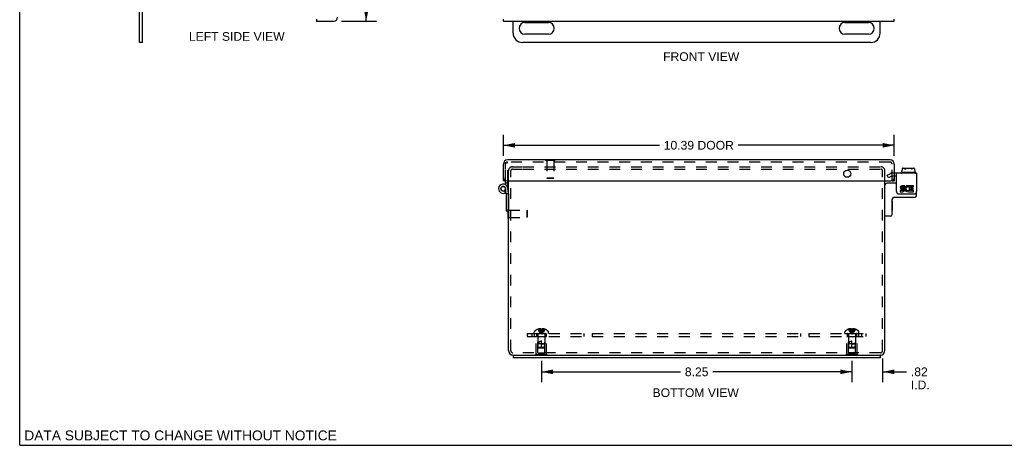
# Model space of a CAD drawing. Header units: inches. Extents: x 0 to 52.3, y 0 to 33.8.
# Tile 1 of 6: x 0 to 26.2, y 0 to 11.3. Entities that reach past the tile are written whole.
import ezdxf

# ---------------------------------------------------------------- set-up
doc = ezdxf.new("R2010")
doc.units = ezdxf.units.IN
doc.header["$LTSCALE"] = 2.876923
doc.header["$MEASUREMENT"] = 0
doc.linetypes.add('HIDDEN', pattern=[0.2, 0.1, -0.1])
doc.layers.get('0').update_dxf_attribs({"linetype": 'CONTINUOUS'})
for name, color, linetype in [('DEFAULT_2', 8, 'HIDDEN'), ('DIMENSIONS', 7, 'CONTINUOUS'), ('DOOR_ASSEMBLY', 7, 'CONTINUOUS'), ('SUBPANEL', 7, 'CONTINUOUS')]:
    doc.layers.add(name, color=color, linetype=linetype)
doc.styles.get("Standard").update_dxf_attribs({"font": 'arial.ttf'})
doc.dimstyles.new('DIMSTYLE_1', dxfattribs={"dimtxt": 0.230769, "dimasz": 0.307692, "dimexe": 0.09, "dimexo": 0.07, "dimgap": 0.0375, "dimtad": 0, "dimtih": 1, "dimtoh": 1, "dimzin": 4, "dimdsep": 46, "dimtxsty": 'Standard', "dimblk": '_FILLED', "dimblk1": '_FILLED', "dimblk2": '_FILLED', "dimcen": 0.09, "dimazin": 1, "dimtfac": 1, "dimtdec": 3, "dimtofl": 0, "dimtmove": 0, "dimatfit": 3, "dimldrblk": '_FILLED', "dimfxl": 0, "dimtolj": 1, "dimtzin": 4, "dimarcsym": 0})

# ---------------------------------------------------------------- blocks, each defined once
blk = doc.blocks.new('_FILLED')
at = {"color": 0, "linetype": 'ByBlock'}
blk.add_solid([(0, 0), (-1, 0.2), (-1, -0.2)], dxfattribs=at)
blk = doc.blocks.new('*D1')
at = {"layer": 'DIMENSIONS', "color": 2, "linetype": 'Continuous'}
for p, q in [((8.549, 23.634), (9.481, 23.634)), ((9.204, 23.634), (9.204, 17.791)), ((9.204, 11.259), (9.204, 16.983)), ((8.549, 11.259), (9.481, 11.259))]:
    blk.add_line(p, q, dxfattribs=at)
at = {"layer": 'DIMENSIONS', "color": 2, "linetype": 'Continuous', "xscale": 0.3076923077, "yscale": 0.3076923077, "zscale": 0.3076923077}
for p, rotation in [((9.204, 23.634), 90), ((9.204, 11.259), 270)]:
    blk.add_blockref('_FILLED', p, dxfattribs=dict(at, rotation=rotation))
at = {"layer": 'DIMENSIONS', "color": 2, "linetype": 'Continuous', "insert": (9.204, 17.676), "char_height": 0.2308, "width": 0.96597, "attachment_point": 2, "line_spacing_factor": 0.9}
blk.add_mtext('12.38\\PDOOR', dxfattribs=at)
blk = doc.blocks.new('*D2')
at = {"layer": 'DIMENSIONS', "color": 2, "linetype": 'Continuous'}
for p, q in [((12.847, 7.685), (12.847, 8.243)), ((23.232, 7.685), (23.232, 8.243)), ((12.847, 7.966), (16.993, 7.966)), ((23.232, 7.966), (19.085, 7.966))]:
    blk.add_line(p, q, dxfattribs=at)
at = {"layer": 'DIMENSIONS', "color": 2, "linetype": 'Continuous', "xscale": 0.3076923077, "yscale": 0.3076923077, "zscale": 0.3076923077, "rotation": 180}
blk.add_blockref('_FILLED', (12.847, 7.966), dxfattribs=at)
at = {"layer": 'DIMENSIONS', "color": 2, "linetype": 'Continuous', "xscale": 0.3076923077, "yscale": 0.3076923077, "zscale": 0.3076923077}
blk.add_blockref('_FILLED', (23.232, 7.966), dxfattribs=at)
at = {"layer": 'DIMENSIONS', "color": 2, "linetype": 'Continuous', "insert": (18.039, 8.082), "char_height": 0.2308, "width": 1.8616, "attachment_point": 2, "line_spacing_factor": 0.9}
blk.add_mtext('10.39 DOOR', dxfattribs=at)
blk = doc.blocks.new('*D13')
at = {"layer": 'DIMENSIONS', "color": 2, "linetype": 'Continuous'}
for p, q in [((13.857, 2.241), (13.857, 1.673)), ((22.107, 2.241), (22.107, 1.673)), ((13.857, 1.95), (17.553, 1.95)), ((22.107, 1.95), (18.411, 1.95))]:
    blk.add_line(p, q, dxfattribs=at)
at = {"layer": 'DIMENSIONS', "color": 2, "linetype": 'Continuous', "xscale": 0.3076923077, "yscale": 0.3076923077, "zscale": 0.3076923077, "rotation": 180}
blk.add_blockref('_FILLED', (13.857, 1.95), dxfattribs=at)
at = {"layer": 'DIMENSIONS', "color": 2, "linetype": 'Continuous', "xscale": 0.3076923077, "yscale": 0.3076923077, "zscale": 0.3076923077}
blk.add_blockref('_FILLED', (22.107, 1.95), dxfattribs=at)
at = {"layer": 'DIMENSIONS', "color": 2, "linetype": 'Continuous', "insert": (17.982, 2.066), "char_height": 0.2308, "width": 0.62711, "attachment_point": 2, "line_spacing_factor": 0.9}
blk.add_mtext('8.25', dxfattribs=at)
blk = doc.blocks.new('*D14')
at = {"layer": 'DIMENSIONS', "color": 2, "linetype": 'Continuous'}
for p, q in [((22.107, 2.176), (22.107, 1.673)), ((22.922, 2.301), (22.922, 1.673)), ((22.107, 1.95), (21.491, 1.95)), ((22.922, 1.95), (23.557, 1.95))]:
    blk.add_line(p, q, dxfattribs=at)
at = {"layer": 'DIMENSIONS', "color": 2, "linetype": 'Continuous', "xscale": 0.3076923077, "yscale": 0.3076923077, "zscale": 0.3076923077}
blk.add_blockref('_FILLED', (22.107, 1.95), dxfattribs=at)
at = {"layer": 'DIMENSIONS', "color": 2, "linetype": 'Continuous', "xscale": 0.3076923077, "yscale": 0.3076923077, "zscale": 0.3076923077, "rotation": 180}
blk.add_blockref('_FILLED', (22.922, 1.95), dxfattribs=at)
at = {"layer": 'DIMENSIONS', "color": 2, "linetype": 'Continuous', "insert": (23.672, 2.066), "char_height": 0.2308, "width": 0.50014, "attachment_point": 1, "line_spacing_factor": 0.9}
blk.add_mtext('.82\\PI.D.', dxfattribs=at)

msp = doc.modelspace()

# ---------------------------------------------------------------- linework, layer by layer
at = {"color": 7, "linetype": 'Continuous'}
for p, q in [((0, 0), (0, 33.846)), ((3.261, 10.696), (3.261, 11.504)), ((13.107, 10.946), (13.107, 11.259)), ((22.857, 10.946), (22.857, 11.259)), ((13.419, 11.228), (14.044, 11.228)), ((21.919, 11.228), (22.544, 11.228)), ((14.044, 10.915), (13.419, 10.915)), ((22.544, 10.915), (21.919, 10.915)), ((3.261, 10.696), (3.186, 10.696)), ((22.607, 10.696), (13.357, 10.696)), ((23.444, 7.348), (23.444, 7.295)), ((23.466, 7.356), (23.748, 7.356)), ((23.769, 7.348), (23.769, 7.295)), ((23.294, 7.147), (23.232, 7.147)), ((23.409, 7.236), (23.409, 7.232)), ((23.795, 7.246), (23.419, 7.246)), ((23.428, 7.295), (23.444, 7.295)), ((23.428, 7.246), (23.428, 7.295)), ((23.769, 7.295), (23.786, 7.295)), ((23.786, 7.246), (23.786, 7.295)), ((23.805, 7.236), (23.805, 7.232)), ((23.294, 6.959), (23.042, 6.959)), ((23.232, 6.584), (23.765, 6.584)), ((23.825, 6.644), (23.825, 6.736)), ((23.172, 6.124), (23.172, 6.524)), ((23.177, 6.493), (23.172, 6.493)), ((23.177, 6.493), (23.177, 6.237)), ((12.978, 6.018), (12.978, 6.218)), ((12.978, 6.018), (12.982, 6.018)), ((23.132, 6.084), (22.992, 6.084)), ((23.177, 6.237), (23.172, 6.237)), ((13.107, 2.396), (13.107, 2.321)), ((13.107, 2.396), (22.857, 2.396)), ((22.857, 2.396), (22.857, 2.321)), ((0, 0), (52.308, 0))]:
    msp.add_line(p, q, dxfattribs=at)
at = {"color": 3, "linetype": 'Continuous'}
for p, q in [((3.186, 10.696), (3.186, 12.446)), ((23.825, 7.222), (23.232, 7.222)), ((23.294, 6.736), (23.294, 7.222)), ((23.825, 7.222), (23.825, 6.736)), ((12.982, 2.516), (12.982, 7.021)), ((22.982, 2.516), (22.982, 7.021)), ((23.51, 6.893), (23.44, 6.893)), ((23.44, 6.861), (23.51, 6.861)), ((23.462, 6.829), (23.44, 6.829)), ((23.51, 6.861), (23.51, 6.893)), ((23.61, 6.857), (23.622, 6.886)), ((23.746, 6.893), (23.628, 6.893)), ((23.628, 6.893), (23.628, 6.759)), ((23.66, 6.861), (23.746, 6.861)), ((23.66, 6.829), (23.66, 6.861)), ((23.73, 6.829), (23.66, 6.829)), ((23.73, 6.798), (23.73, 6.829)), ((23.746, 6.861), (23.746, 6.893)), ((23.354, 6.676), (23.765, 6.676)), ((23.462, 6.764), (23.392, 6.764)), ((23.392, 6.764), (23.392, 6.732)), ((23.392, 6.732), (23.462, 6.732)), ((23.43, 6.798), (23.465, 6.798)), ((23.628, 6.759), (23.618, 6.773)), ((23.628, 6.741), (23.628, 6.732)), ((23.628, 6.732), (23.746, 6.732)), ((23.66, 6.798), (23.73, 6.798)), ((23.66, 6.764), (23.66, 6.798)), ((23.746, 6.764), (23.66, 6.764)), ((23.746, 6.732), (23.746, 6.764)), ((13.107, 2.396), (13.102, 2.396)), ((22.862, 2.396), (22.857, 2.396)), ((22.857, 2.321), (13.107, 2.321))]:
    msp.add_line(p, q, dxfattribs=at)
at = {"color": 7, "linetype": 'Continuous'}
for points in [[(23.466, 7.356), (23.462, 7.355), (23.458, 7.354), (23.455, 7.353), (23.451, 7.352), (23.448, 7.35), (23.444, 7.348)], [(23.513, 7.336), (23.511, 7.339), (23.509, 7.341), (23.507, 7.343), (23.504, 7.345), (23.501, 7.346), (23.498, 7.348), (23.495, 7.349), (23.491, 7.35), (23.487, 7.351), (23.484, 7.352), (23.48, 7.352), (23.475, 7.353), (23.471, 7.353), (23.467, 7.353), (23.463, 7.352), (23.459, 7.352), (23.455, 7.351), (23.451, 7.35), (23.448, 7.349), (23.444, 7.348)], [(23.513, 7.336), (23.514, 7.335), (23.515, 7.335), (23.515, 7.335), (23.516, 7.334), (23.517, 7.334), (23.518, 7.334), (23.519, 7.335), (23.52, 7.335), (23.521, 7.335), (23.522, 7.336)], [(23.691, 7.336), (23.687, 7.339), (23.682, 7.341), (23.677, 7.343), (23.672, 7.345), (23.667, 7.346), (23.662, 7.347), (23.657, 7.349), (23.652, 7.349), (23.647, 7.35), (23.641, 7.351), (23.636, 7.351), (23.63, 7.352), (23.625, 7.352), (23.619, 7.352), (23.614, 7.353), (23.609, 7.353), (23.604, 7.353), (23.598, 7.353), (23.593, 7.352), (23.588, 7.352), (23.583, 7.352), (23.579, 7.352), (23.574, 7.351), (23.569, 7.351), (23.564, 7.35), (23.559, 7.349), (23.555, 7.348), (23.55, 7.347), (23.545, 7.346), (23.54, 7.344), (23.536, 7.343), (23.531, 7.341), (23.527, 7.339), (23.522, 7.336)], [(23.7, 7.336), (23.699, 7.335), (23.699, 7.335), (23.698, 7.335), (23.697, 7.334), (23.696, 7.334), (23.695, 7.334), (23.694, 7.335), (23.693, 7.335), (23.692, 7.335), (23.691, 7.336)], [(23.769, 7.348), (23.767, 7.349), (23.764, 7.35), (23.762, 7.35), (23.759, 7.351), (23.757, 7.351), (23.755, 7.352), (23.752, 7.352), (23.75, 7.352), (23.747, 7.352), (23.745, 7.353), (23.742, 7.353), (23.74, 7.353), (23.737, 7.352), (23.735, 7.352), (23.732, 7.352), (23.729, 7.352), (23.727, 7.351), (23.724, 7.351), (23.722, 7.35), (23.719, 7.349), (23.716, 7.348), (23.714, 7.347), (23.712, 7.346), (23.709, 7.344), (23.707, 7.343), (23.704, 7.341), (23.702, 7.339), (23.7, 7.336)], [(23.769, 7.348), (23.767, 7.349), (23.765, 7.35), (23.763, 7.351), (23.761, 7.352), (23.759, 7.353), (23.757, 7.354), (23.754, 7.354), (23.752, 7.355), (23.75, 7.356), (23.748, 7.356)]]:
    msp.add_lwpolyline(points, dxfattribs=at)
for centre, radius, start, end in [((13.419, 11.071), 0.156, 90, 270), ((14.044, 11.071), 0.156, 270, 90), ((21.919, 11.071), 0.156, 90, 270), ((22.544, 11.071), 0.156, 270, 90), ((13.357, 10.946), 0.25, 180, 270), ((22.607, 10.946), 0.25, 270, 360), ((23.419, 7.236), 0.01, 90, 180), ((23.419, 7.232), 0.01, 180, 270), ((23.795, 7.236), 0.01, 0, 90), ((23.795, 7.232), 0.01, 270, 360), ((23.042, 6.899), 0.06, 90, 180), ((23.232, 6.524), 0.06, 90, 180), ((23.765, 6.644), 0.06, 270, 360), ((22.992, 6.094), 0.01, 180, 270), ((23.132, 6.124), 0.04, 270, 360)]:
    msp.add_arc(centre, radius, start, end, dxfattribs=at)
at = {"color": 3, "linetype": 'Continuous'}
for centre, radius, start, end in [((23.44, 6.845), 0.0483, 90, 257.4227), ((23.44, 6.845), 0.0161, 90, 270), ((23.462, 6.78), 0.0483, 270, 90), ((23.59, 6.812), 0.0805, 66.5974, 251.8782), ((23.59, 6.812), 0.0483, 66.5974, 305.1108), ((23.354, 6.736), 0.06, 180, 270), ((23.462, 6.78), 0.0161, 270, 351.2347), ((23.459, 6.78), 0.0185, 353.4521, 71.7546), ((23.591, 6.811), 0.0789, 251.419, 296.1954), ((23.59, 6.812), 0.0805, 295.7361, 297.8522), ((23.765, 6.736), 0.06, 270, 360), ((13.102, 2.516), 0.12, 180, 270), ((22.862, 2.516), 0.12, 270, 360)]:
    msp.add_arc(centre, radius, start, end, dxfattribs=at)
at = {"layer": 'DEFAULT_2', "color": 8, "linetype": 'HIDDEN'}
for p, q in [((13.094, 7.396), (13.349, 7.396)), ((13.094, 7.336), (13.349, 7.336)), ((13.365, 7.396), (22.87, 7.396)), ((13.365, 7.336), (22.87, 7.336)), ((12.982, 7.021), (12.982, 7.284)), ((13.042, 2.516), (13.042, 7.284)), ((22.922, 2.516), (22.922, 7.284)), ((22.982, 7.021), (22.982, 7.284)), ((23.044, 7.169), (23.119, 7.212)), ((23.082, 7.104), (23.044, 7.169)), ((23.156, 7.147), (23.082, 7.104)), ((23.232, 7.222), (23.156, 7.222)), ((23.232, 7.147), (23.156, 7.147)), ((12.978, 6.218), (12.978, 6.274)), ((12.978, 6.274), (12.996, 6.274)), ((12.982, 6.018), (12.996, 6.018)), ((12.996, 6.018), (12.996, 6.274)), ((12.996, 6.24), (13.468, 6.24)), ((12.996, 6.052), (13.468, 6.052)), ((13.468, 6.24), (13.468, 6.052)), ((13.478, 6.23), (13.468, 6.24)), ((13.478, 6.062), (13.468, 6.052)), ((13.478, 6.23), (13.478, 6.062)), ((13.67, 2.966), (13.67, 3.013)), ((13.67, 2.966), (14.043, 2.966)), ((13.717, 2.412), (13.717, 2.891)), ((13.717, 2.891), (13.997, 2.891)), ((13.762, 2.881), (13.752, 2.891)), ((13.757, 3.079), (13.757, 3.079)), ((13.758, 3.079), (13.757, 3.079)), ((13.841, 3.079), (13.758, 3.079)), ((13.762, 2.454), (13.762, 2.881)), ((13.952, 2.881), (13.762, 2.881)), ((13.763, 2.938), (13.763, 2.691)), ((13.788, 3.079), (13.788, 3.09)), ((13.822, 3.079), (13.822, 3.094)), ((13.841, 3.079), (13.841, 3.09)), ((13.841, 3.079), (13.843, 3.057)), ((13.841, 3.079), (13.841, 3.079)), ((13.843, 3.057), (13.846, 3.036)), ((13.846, 3.036), (13.848, 3.015)), ((13.848, 3.015), (13.851, 2.994)), ((13.867, 3.079), (13.862, 3.079)), ((13.867, 3.079), (13.872, 3.079)), ((13.872, 3.079), (13.87, 3.057)), ((13.872, 3.09), (13.872, 3.079)), ((13.872, 3.079), (13.872, 3.079)), ((13.955, 3.079), (13.872, 3.079)), ((13.892, 3.079), (13.892, 3.094)), ((13.925, 3.079), (13.925, 3.09)), ((13.951, 2.938), (13.951, 2.691)), ((13.952, 2.881), (13.962, 2.891)), ((13.952, 2.454), (13.952, 2.881)), ((13.955, 3.079), (13.956, 3.079)), ((13.956, 3.079), (13.956, 3.079)), ((13.997, 2.412), (13.997, 2.891)), ((14.043, 2.966), (14.043, 3.013)), ((21.92, 2.966), (21.92, 3.013)), ((21.92, 2.966), (22.293, 2.966)), ((21.967, 2.891), (22.247, 2.891)), ((21.967, 2.412), (21.967, 2.891)), ((22.012, 2.881), (22.002, 2.891)), ((22.007, 3.079), (22.007, 3.079)), ((22.008, 3.079), (22.007, 3.079)), ((22.091, 3.079), (22.008, 3.079)), ((22.202, 2.881), (22.012, 2.881)), ((22.012, 2.454), (22.012, 2.881)), ((22.013, 2.938), (22.013, 2.691)), ((22.038, 3.079), (22.038, 3.09)), ((22.072, 3.079), (22.072, 3.094)), ((22.091, 3.079), (22.091, 3.09)), ((22.091, 3.079), (22.093, 3.057)), ((22.091, 3.079), (22.091, 3.079)), ((22.093, 3.057), (22.096, 3.036)), ((22.096, 3.036), (22.098, 3.015)), ((22.098, 3.015), (22.101, 2.994)), ((22.122, 3.079), (22.12, 3.057)), ((22.122, 3.09), (22.122, 3.079)), ((22.205, 3.079), (22.122, 3.079)), ((22.122, 3.079), (22.122, 3.079)), ((22.142, 3.079), (22.142, 3.094)), ((22.175, 3.079), (22.175, 3.09)), ((22.201, 2.938), (22.201, 2.691)), ((22.202, 2.881), (22.212, 2.891)), ((22.202, 2.454), (22.202, 2.881)), ((22.206, 3.079), (22.205, 3.079)), ((22.206, 3.079), (22.206, 3.079)), ((22.247, 2.412), (22.247, 2.891)), ((22.293, 2.966), (22.293, 3.013)), ((13.772, 2.601), (13.763, 2.691)), ((13.951, 2.691), (13.763, 2.691)), ((13.857, 2.591), (13.857, 2.771)), ((13.857, 2.691), (13.951, 2.691)), ((13.942, 2.601), (13.951, 2.691)), ((22.201, 2.691), (22.013, 2.691)), ((22.022, 2.601), (22.013, 2.691)), ((22.107, 2.591), (22.107, 2.771)), ((22.107, 2.691), (22.201, 2.691)), ((22.192, 2.601), (22.201, 2.691)), ((22.862, 2.456), (13.102, 2.456)), ((13.701, 2.391), (13.701, 2.412)), ((14.013, 2.412), (13.701, 2.412)), ((14.013, 2.391), (13.701, 2.391)), ((13.762, 2.454), (13.952, 2.454)), ((13.783, 2.591), (13.772, 2.601)), ((13.942, 2.601), (13.772, 2.601)), ((13.783, 2.591), (13.931, 2.591)), ((13.857, 2.391), (13.857, 2.412)), ((13.931, 2.591), (13.942, 2.601)), ((14.013, 2.391), (14.013, 2.412)), ((22.263, 2.412), (21.951, 2.412)), ((21.951, 2.391), (21.951, 2.412)), ((22.263, 2.391), (21.951, 2.391)), ((22.012, 2.454), (22.202, 2.454)), ((22.192, 2.601), (22.022, 2.601)), ((22.033, 2.591), (22.022, 2.601)), ((22.033, 2.591), (22.181, 2.591)), ((22.107, 2.391), (22.107, 2.412)), ((22.181, 2.591), (22.192, 2.601)), ((22.263, 2.391), (22.263, 2.412))]:
    msp.add_line(p, q, dxfattribs=at)
for points in [[(13.757, 3.079), (13.771, 3.057), (13.786, 3.036), (13.802, 3.015), (13.819, 2.994), (13.837, 2.975), (13.857, 2.955)], [(13.822, 3.094), (13.818, 3.094), (13.814, 3.094), (13.81, 3.093), (13.806, 3.093), (13.801, 3.092), (13.797, 3.091), (13.793, 3.091), (13.788, 3.09)], [(13.788, 3.079), (13.798, 3.057), (13.808, 3.036), (13.819, 3.015), (13.831, 2.994), (13.843, 2.975), (13.857, 2.955)], [(13.841, 3.09), (13.839, 3.09), (13.836, 3.091), (13.834, 3.092), (13.831, 3.093), (13.829, 3.093), (13.827, 3.094), (13.824, 3.094), (13.822, 3.094)], [(13.822, 3.079), (13.827, 3.057), (13.832, 3.036), (13.837, 3.015), (13.843, 2.994), (13.85, 2.975), (13.857, 2.955)], [(13.852, 3.079), (13.846, 3.079), (13.841, 3.079)], [(13.851, 2.994), (13.854, 2.975), (13.857, 2.955)], [(13.851, 2.994), (13.854, 2.975), (13.857, 2.955)], [(13.852, 3.079), (13.857, 3.079), (13.862, 3.079)], [(13.892, 3.079), (13.887, 3.057), (13.882, 3.036), (13.876, 3.015), (13.87, 2.994), (13.864, 2.975), (13.857, 2.955)], [(13.925, 3.079), (13.916, 3.057), (13.906, 3.036), (13.894, 3.015), (13.883, 2.994), (13.87, 2.975), (13.857, 2.955)], [(13.956, 3.079), (13.942, 3.057), (13.927, 3.036), (13.911, 3.015), (13.894, 2.994), (13.876, 2.975), (13.857, 2.955)], [(13.87, 3.057), (13.868, 3.036), (13.865, 3.015), (13.863, 2.994), (13.86, 2.975), (13.857, 2.955)], [(13.868, 3.036), (13.865, 3.015), (13.863, 2.994), (13.86, 2.975), (13.857, 2.955)], [(13.892, 3.094), (13.889, 3.094), (13.887, 3.094), (13.884, 3.093), (13.882, 3.093), (13.879, 3.092), (13.877, 3.091), (13.875, 3.09), (13.872, 3.09)], [(13.925, 3.09), (13.921, 3.091), (13.916, 3.091), (13.912, 3.092), (13.908, 3.093), (13.904, 3.093), (13.9, 3.094), (13.896, 3.094), (13.892, 3.094)], [(22.007, 3.079), (22.021, 3.057), (22.036, 3.036), (22.052, 3.015), (22.069, 2.994), (22.087, 2.975), (22.107, 2.955)], [(22.072, 3.094), (22.068, 3.094), (22.064, 3.094), (22.06, 3.093), (22.056, 3.093), (22.051, 3.092), (22.047, 3.091), (22.043, 3.091), (22.038, 3.09)], [(22.038, 3.079), (22.048, 3.057), (22.058, 3.036), (22.069, 3.015), (22.081, 2.994), (22.093, 2.975), (22.107, 2.955)], [(22.091, 3.09), (22.089, 3.09), (22.086, 3.091), (22.084, 3.092), (22.081, 3.093), (22.079, 3.093), (22.077, 3.094), (22.074, 3.094), (22.072, 3.094)], [(22.072, 3.079), (22.077, 3.057), (22.082, 3.036), (22.087, 3.015), (22.093, 2.994), (22.1, 2.975), (22.107, 2.955)], [(22.122, 3.079), (22.117, 3.079), (22.112, 3.079), (22.107, 3.079), (22.102, 3.079), (22.096, 3.079), (22.091, 3.079)], [(22.101, 2.994), (22.104, 2.975), (22.107, 2.955)], [(22.101, 2.994), (22.104, 2.975), (22.107, 2.955)], [(22.142, 3.079), (22.137, 3.057), (22.132, 3.036), (22.126, 3.015), (22.12, 2.994), (22.114, 2.975), (22.107, 2.955)], [(22.175, 3.079), (22.166, 3.057), (22.156, 3.036), (22.144, 3.015), (22.133, 2.994), (22.12, 2.975), (22.107, 2.955)], [(22.206, 3.079), (22.192, 3.057), (22.177, 3.036), (22.161, 3.015), (22.144, 2.994), (22.126, 2.975), (22.107, 2.955)], [(22.12, 3.057), (22.118, 3.036), (22.115, 3.015), (22.113, 2.994), (22.11, 2.975), (22.107, 2.955)], [(22.118, 3.036), (22.115, 3.015), (22.113, 2.994), (22.11, 2.975), (22.107, 2.955)], [(22.142, 3.094), (22.139, 3.094), (22.137, 3.094), (22.134, 3.093), (22.132, 3.093), (22.129, 3.092), (22.127, 3.091), (22.125, 3.09), (22.122, 3.09)], [(22.175, 3.09), (22.171, 3.091), (22.166, 3.091), (22.162, 3.092), (22.158, 3.093), (22.154, 3.093), (22.15, 3.094), (22.146, 3.094), (22.142, 3.094)], [(13.772, 2.601), (13.771, 2.613), (13.77, 2.624), (13.77, 2.636), (13.77, 2.648), (13.77, 2.659), (13.77, 2.67), (13.771, 2.681), (13.773, 2.691)], [(13.773, 2.691), (13.775, 2.698), (13.777, 2.705), (13.78, 2.712), (13.782, 2.718), (13.785, 2.723), (13.788, 2.729), (13.791, 2.733), (13.794, 2.738), (13.797, 2.742), (13.8, 2.745), (13.803, 2.748), (13.806, 2.751), (13.809, 2.754), (13.813, 2.757), (13.816, 2.759), (13.819, 2.761), (13.822, 2.763), (13.826, 2.764), (13.829, 2.766), (13.833, 2.767), (13.837, 2.768), (13.841, 2.769), (13.845, 2.77), (13.849, 2.771), (13.853, 2.771), (13.857, 2.771)], [(22.022, 2.601), (22.021, 2.613), (22.02, 2.624), (22.02, 2.636), (22.02, 2.648), (22.02, 2.659), (22.02, 2.67), (22.021, 2.681), (22.023, 2.691)], [(22.023, 2.691), (22.025, 2.698), (22.027, 2.705), (22.03, 2.712), (22.032, 2.718), (22.035, 2.723), (22.038, 2.729), (22.041, 2.733), (22.044, 2.738), (22.047, 2.742), (22.05, 2.745), (22.053, 2.748), (22.056, 2.751), (22.059, 2.754), (22.063, 2.757), (22.066, 2.759), (22.069, 2.761), (22.072, 2.763), (22.076, 2.764), (22.079, 2.766), (22.083, 2.767), (22.087, 2.768), (22.091, 2.769), (22.095, 2.77), (22.099, 2.771), (22.103, 2.771), (22.107, 2.771)], [(13.772, 2.601), (13.775, 2.598), (13.78, 2.593)], [(22.022, 2.601), (22.025, 2.598), (22.03, 2.593)]]:
    msp.add_lwpolyline(points, dxfattribs=at)
for centre, radius, start, end in [((13.094, 7.284), 0.112, 90, 180), ((13.094, 7.284), 0.052, 90, 180), ((22.87, 7.284), 0.112, 0, 90), ((22.87, 7.284), 0.052, 0, 90), ((23.156, 7.147), 0.075, 90, 120), ((13.69, 3.013), 0.02, 133.5138, 180), ((13.857, 2.837), 0.262, 112.3357, 133.5138), ((13.734, 2.938), 0.0282, 0, 90), ((13.857, 2.837), 0.261, 105.1941, 112.0894), ((13.857, 2.837), 0.261, 67.9106, 74.8059), ((13.979, 2.938), 0.0282, 90, 180), ((13.857, 2.837), 0.262, 46.4862, 67.6643), ((14.023, 3.013), 0.02, 0, 46.4862), ((21.94, 3.013), 0.02, 133.5138, 180), ((22.107, 2.837), 0.262, 112.3357, 133.5138), ((21.984, 2.938), 0.0282, 0, 90), ((22.107, 2.837), 0.261, 105.1941, 112.0894), ((22.107, 2.837), 0.261, 67.9106, 74.8059), ((22.229, 2.938), 0.0282, 90, 180), ((22.107, 2.837), 0.262, 46.4862, 67.6643), ((22.273, 3.013), 0.02, 0, 46.4862), ((13.102, 2.516), 0.06, 180, 270), ((22.862, 2.516), 0.06, 270, 360)]:
    msp.add_arc(centre, radius, start, end, dxfattribs=at)
at = {"layer": 'DOOR_ASSEMBLY', "color": 7, "linetype": 'Continuous'}
for p, q in [((7.886, 11.319), (7.886, 11.259)), ((12.847, 11.259), (12.847, 11.319)), ((23.232, 11.259), (23.232, 11.319)), ((13.969, 7.586), (13.969, 7.581)), ((13.969, 7.586), (14.225, 7.586)), ((14.225, 7.586), (14.225, 7.581)), ((12.907, 7.021), (12.847, 7.021)), ((12.907, 6.964), (12.907, 7.021)), ((12.907, 6.918), (12.907, 6.964)), ((12.967, 6.964), (12.907, 6.964)), ((12.921, 6.681), (12.907, 6.819)), ((23.172, 7.021), (23.172, 7.026)), ((23.172, 7.021), (23.232, 7.021)), ((12.914, 6.711), (12.88, 6.76)), ((12.918, 6.564), (12.918, 6.308)), ((12.918, 6.564), (12.922, 6.564)), ((12.922, 6.681), (12.922, 6.218)), ((12.982, 6.681), (12.922, 6.681)), ((12.982, 6.681), (12.982, 6.218)), ((12.918, 6.308), (12.922, 6.308)), ((12.982, 6.218), (12.922, 6.218))]:
    msp.add_line(p, q, dxfattribs=at)
at = {"layer": 'DOOR_ASSEMBLY', "color": 3, "linetype": 'Continuous'}
for p, q in [((7.886, 11.259), (8.334, 11.259)), ((12.847, 11.259), (23.232, 11.259)), ((12.847, 7.021), (12.847, 7.469)), ((23.12, 7.581), (12.959, 7.581)), ((23.232, 7.469), (23.232, 7.021)), ((12.937, 7.021), (23.142, 7.021)), ((12.967, 6.964), (12.967, 7.021)), ((12.967, 6.825), (12.967, 6.964)), ((12.981, 6.686), (12.967, 6.825))]:
    msp.add_line(p, q, dxfattribs=at)
at = {"layer": 'DOOR_ASSEMBLY', "color": 8, "linetype": 'HIDDEN'}
for p, q in [((12.907, 7.321), (12.907, 7.508)), ((12.907, 7.508), (12.967, 7.508)), ((12.907, 7.021), (12.907, 7.469)), ((23.12, 7.521), (12.959, 7.521)), ((12.967, 7.021), (12.967, 7.508)), ((13.969, 7.581), (13.969, 7.568)), ((13.969, 7.568), (14.225, 7.568)), ((14.003, 7.568), (14.003, 7.096)), ((14.191, 7.568), (14.191, 7.096)), ((14.225, 7.581), (14.225, 7.568)), ((23.172, 7.026), (23.172, 7.469)), ((14.013, 7.086), (14.003, 7.096)), ((14.191, 7.096), (14.003, 7.096)), ((14.181, 7.086), (14.013, 7.086)), ((14.181, 7.086), (14.191, 7.096))]:
    msp.add_line(p, q, dxfattribs=at)
at = {"layer": 'DOOR_ASSEMBLY', "color": 3, "linetype": 'Continuous'}
msp.add_circle((21.982, 7.209), 0.0938, dxfattribs=at)
at = {"layer": 'DOOR_ASSEMBLY', "color": 7, "linetype": 'Continuous'}
msp.add_circle((12.844, 6.812), 0.0615, dxfattribs=at)
at = {"layer": 'DOOR_ASSEMBLY', "color": 3, "linetype": 'Continuous'}
for centre, radius, start, end in [((8.334, 11.371), 0.112, 270, 360), ((12.959, 7.469), 0.112, 90, 180), ((23.12, 7.469), 0.112, 0, 90), ((12.937, 7.111), 0.09, 180, 270), ((23.142, 7.111), 0.09, 270, 360), ((12.844, 6.812), 0.123, 6, 306.8596), ((12.892, 6.676), 0.09, 3.0042, 6)]:
    msp.add_arc(centre, radius, start, end, dxfattribs=at)
at = {"layer": 'DOOR_ASSEMBLY', "color": 8, "linetype": 'HIDDEN'}
for centre, start, end in [((12.959, 7.469), 90, 180), ((23.12, 7.469), 0, 90)]:
    msp.add_arc(centre, 0.052, start, end, dxfattribs=at)
at = {"layer": 'DOOR_ASSEMBLY', "color": 7, "linetype": 'Continuous'}
msp.add_arc((12.844, 6.812), 0.063, 6, 0.1, dxfattribs=at)
at = {"layer": 'SUBPANEL', "color": 8, "linetype": 'HIDDEN'}
for p, q in [((13.482, 2.966), (13.482, 2.891)), ((13.482, 2.966), (22.482, 2.966)), ((13.482, 2.891), (22.482, 2.891)), ((13.607, 2.966), (13.607, 2.891)), ((13.676, 2.891), (13.676, 2.966)), ((13.732, 2.966), (13.732, 2.891)), ((13.982, 2.966), (13.982, 2.891)), ((14.998, 2.891), (14.998, 2.966)), ((15.216, 2.891), (15.216, 2.966)), ((20.748, 2.891), (20.748, 2.966)), ((20.966, 2.891), (20.966, 2.966)), ((21.982, 2.966), (21.982, 2.891)), ((22.232, 2.966), (22.232, 2.891)), ((22.288, 2.891), (22.288, 2.966)), ((22.357, 2.966), (22.357, 2.891)), ((22.482, 2.891), (22.482, 2.966))]:
    msp.add_line(p, q, dxfattribs=at)

# ---------------------------------------------------------------- texts
at = {"layer": 'DIMENSIONS', "color": 2, "linetype": 'Continuous', "attachment_point": 2, "line_spacing_factor": 0.9}
for s, insert, char_height, width in [('LEFT SIDE VIEW', (5.766, 10.971), 0.23077, 2.5376), ('FRONT VIEW', (18.102, 10.436), 0.2308, 2.01945), ('BOTTOM VIEW', (17.957, 1.513), 0.23077, 2.2871), ('DATA SUBJECT TO CHANGE WITHOUT NOTICE', (4.273, 0.393), 0.26154, 8.28562)]:
    msp.add_mtext(s, dxfattribs=dict(at, insert=insert, char_height=char_height, width=width))

# ---------------------------------------------------------------- dimensions: what is measured, and where the dimension line sits
at = {"layer": 'DIMENSIONS', "color": 2, "linetype": 'Continuous'}
for base, p1, p2, angle, text, picture, middle in [((9.204042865, 11.258912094), (8.47914242, 23.633912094), (8.47914242, 11.258912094), 270, '<>\\PDOOR', '*D1', (9.204042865, 17.387165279)), ((22.106692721, 1.950319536), (22.921692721, 2.370747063), (22.106692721, 1.603396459), 180, '<>\\PI.D.', '*D14', (23.92248721, 1.777242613))]:
    dim = msp.add_linear_dim(base=base, p1=p1, p2=p2, angle=angle, text=text, dimstyle='DIMSTYLE_1', dxfattribs=at)
    dim.commit()
    dim.dimension.update_dxf_attribs({"geometry": picture, "text_midpoint": middle, "dimtype": 160})
dim = msp.add_linear_dim(base=(23.231692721, 7.966466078), p1=(12.846692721, 7.614516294), p2=(23.231692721, 7.614516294), text='<> DOOR', dimstyle='DIMSTYLE_1', dxfattribs=at)
dim.commit()
dim.dimension.update_dxf_attribs({"geometry": '*D2', "text_midpoint": (18.039192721, 7.966466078), "dimtype": 160})
dim = msp.add_linear_dim(base=(22.107, 1.95), p1=(13.857, 2.311), p2=(22.107, 2.311), dimstyle='DIMSTYLE_1', dxfattribs=at)
dim.commit()
dim.dimension.update_dxf_attribs({"geometry": '*D13', "text_midpoint": (17.981, 1.949), "dimtype": 160})

doc.saveas('drawing.dxf')
